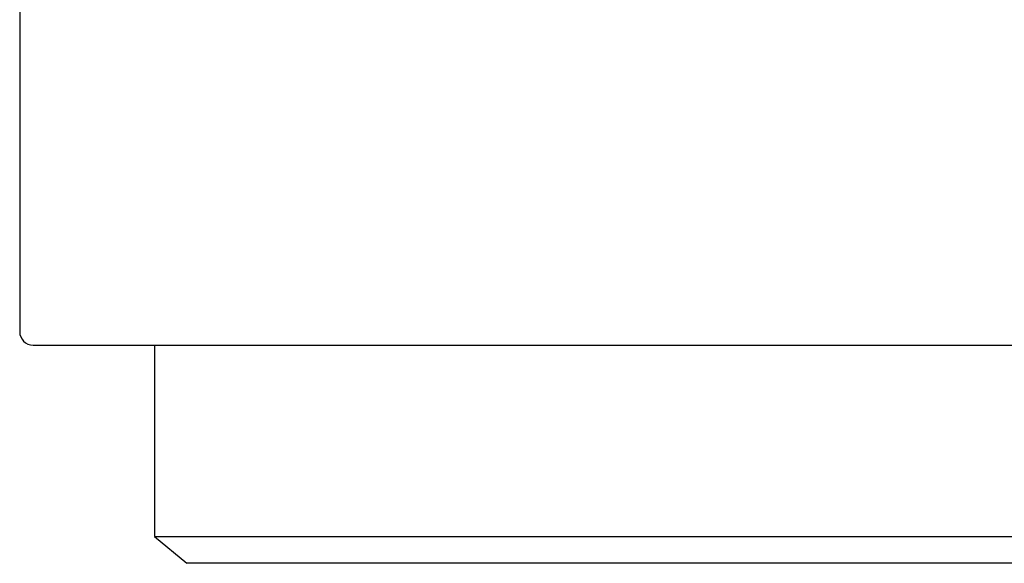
# Model space of a CAD drawing. Header units: millimetres. Extents: x 8 to 740, y 12 to 985.
# Tile 37 of 62: x 442 to 457, y 564 to 572. Entities that reach past the tile are written whole.
import ezdxf

# ---------------------------------------------------------------- set-up
doc = ezdxf.new("R2010")
doc.units = ezdxf.units.MM

msp = doc.modelspace()

# ---------------------------------------------------------------- linework, layer by layer
at = {"color": 7, "linetype": 'Continuous', "lineweight": 30}
for p, q in [((442.481, 572.477), (442.481, 567.677)), ((442.681, 567.477), (471.281, 567.477)), ((444.481, 567.477), (444.481, 564.643)), ((444.481, 564.643), (444.958, 564.243)), ((444.481, 564.643), (469.481, 564.643)), ((469.004, 564.243), (444.958, 564.243))]:
    msp.add_line(p, q, dxfattribs=at)
msp.add_arc((442.681, 567.677), 0.2, 180, 270, dxfattribs=at)

doc.saveas('drawing.dxf')
